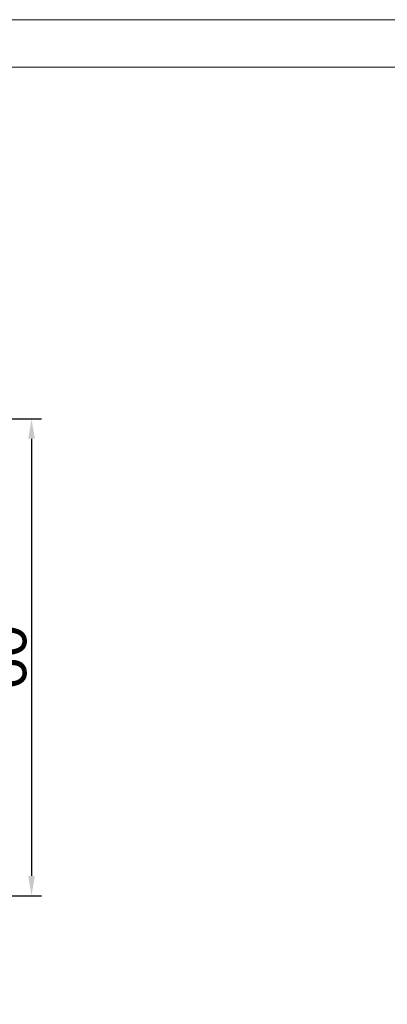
# Model space of a CAD drawing. Header units: millimetres. Extents: x 1384 to 1884, y 1004 to 1358.
# Tile 7 of 9: x 1670 to 1716, y 1234 to 1358. Entities that reach past the tile are written whole.
import ezdxf

# ---------------------------------------------------------------- set-up
doc = ezdxf.new("R2010")
doc.units = ezdxf.units.MM
doc.header["$PDSIZE"] = -5
doc.layers.get('0').update_dxf_attribs({"lineweight": 18})
doc.layers.get('Defpoints').update_dxf_attribs({"lineweight": 18})
doc.layers.add('尺寸线层', color=3, linetype='Continuous', lineweight=18)
doc.styles.add('工程字', font='txt')
doc.dimstyles.new('副本 ISO-25', dxfattribs={"dimtxt": 5.5, "dimasz": 2.5, "dimexe": 1.25, "dimexo": 0.625, "dimtad": 1, "dimtxsty": '工程字', "dimcen": 2.5, "dimdle": 5, "dimadec": 0, "dimazin": 0, "dimtfac": 1, "dimtmove": 0, "dimatfit": 3, "dimfxl": 1, "dimtolj": 1, "dimarcsym": 0})

# ---------------------------------------------------------------- blocks, each defined once
blk = doc.blocks.new('*D42')
at = {"layer": 'Defpoints', "color": 0}
for p in [(1645.98, 1308.05), (1645.98, 1248.05), (1671.36, 1248.05)]:
    blk.add_point(p, dxfattribs=at)
at = {"layer": '尺寸线层', "color": 0, "lineweight": -2}
for p, q in [((1646.61, 1308.05), (1672.61, 1308.05)), ((1671.36, 1305.55), (1671.36, 1250.55)), ((1646.61, 1248.05), (1672.61, 1248.05))]:
    blk.add_line(p, q, dxfattribs=at)
at = {"layer": '尺寸线层', "color": 0}
for points in [[(1671.78, 1305.55), (1670.94, 1305.55), (1671.36, 1308.05)], [(1670.94, 1250.55), (1671.78, 1250.55), (1671.36, 1248.05)]]:
    blk.add_solid(points, dxfattribs=at)
at = {"layer": '尺寸线层', "color": 0, "insert": (1667.99, 1278.05), "char_height": 5.5, "attachment_point": 5, "rotation": 90, "style": '工程字'}
blk.add_mtext('\\A1;60', dxfattribs=at)

msp = doc.modelspace()

# ---------------------------------------------------------------- linework, layer by layer
for points in [[(1383.7028, 1004.2336), (1884.3809, 1004.2336), (1884.3809, 1358.2845), (1383.7028, 1358.2845)], [(1413.5051, 1010.194), (1878.4204, 1010.194), (1878.4204, 1352.324), (1413.5051, 1352.324)]]:
    msp.add_lwpolyline(points, close=True)

# ---------------------------------------------------------------- dimensions: what is measured, and where the dimension line sits
at = {"layer": '尺寸线层'}
dim = msp.add_linear_dim(base=(1671.3611, 1248.0504), p1=(1645.9829, 1308.0504), p2=(1645.9829, 1248.0504), angle=90, dimstyle='副本 ISO-25', dxfattribs=at)
dim.commit()
dim.dimension.update_dxf_attribs({"geometry": '*D42', "text_midpoint": (1667.9861, 1278.0504)})

doc.saveas('drawing.dxf')
